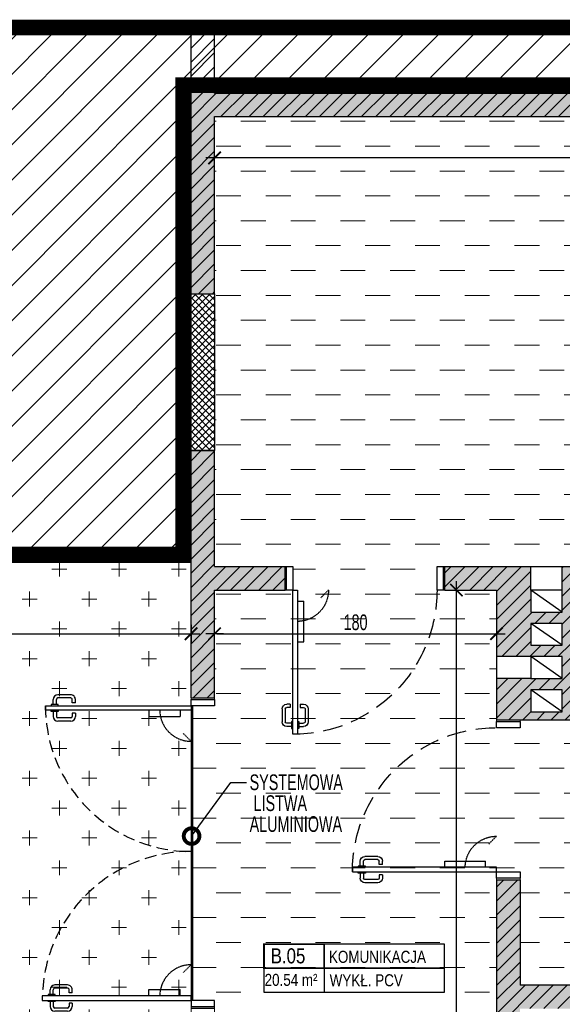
# Model space of a CAD drawing. Header units: millimetres. Extents: x 99331 to 130831, y -7610 to 25890.
# Tile 75 of 101: x 127582 to 127929, y 12616 to 13244. Entities that reach past the tile are written whole.
import ezdxf
from ezdxf import colors
from ezdxf.entities.mleader import LeaderData, LeaderLine
from ezdxf.enums import TextEntityAlignment as Align
from ezdxf.math import Vec2, Vec3

# ---------------------------------------------------------------- set-up
doc = ezdxf.new("R2010")
doc.units = ezdxf.units.MM
doc.linetypes.add('DASHED', pattern=[0.75, 0.5, -0.25])
doc.layers.get('DEFPOINTS').update_dxf_attribs({"lineweight": 9})
for name, color, linetype in [('_HSA_HATCH_WYPEŁNIENIA_PRZEGRÓD', 205, 'Continuous'), ('_HSA_OPIS', 43, 'Continuous'), ('_HSA_STOLARKA_WEWNĘTRZNA', 132, 'Continuous'), ('_HSA_WIDOKOWE', 1, 'Continuous'), ('_HSA_WIDOKOWE_CIENKIE', 8, 'Continuous'), ('_HSA_WYM_50', 141, 'Continuous'), ('_HSA_ZAKRES_OPRACOWANIA', 213, 'Continuous'), ('_HSA_ŚCIANY_DZIAŁOWE', 6, 'Continuous'), ('_HSA_ŚCIANY_KONSTRUKCYJNE', 3, 'Continuous')]:
    doc.layers.add(name, color=color, linetype=linetype)
doc.layers.add('_HSA_POSADZKI', color=145, linetype='Continuous', lineweight=5)
doc.layers.add('_HSA_ZAKRES_OPRACOWANIA_HATCH', color=31, linetype='Continuous', transparency=0.5)
doc.styles.add('Arial', font='Arial.ttf')
doc.styles.add('ARIAL_50', font='Arial Narrow.ttf', dxfattribs={"width": 0.8, "height": 10})
doc.dimstyles.new('WYM_WEWN_50', dxfattribs={"dimscale": 0.7, "dimtxt": 10, "dimasz": 2, "dimexe": 10, "dimexo": 0, "dimgap": 3, "dimtad": 1, "dimdec": 1, "dimrnd": 1e-05, "dimtxsty": 'ARIAL_50', "dimblk": 'Wym-03', "dimcen": 0, "dimdle": 10, "dimse1": 1, "dimse2": 1, "dimclrt": 256, "dimazin": 2, "dimtfac": 1, "dimtdec": 1, "dimtix": 1, "dimtmove": 2, "dimatfit": 0, "dimfxl": 1, "dimtolj": 1, "dimtzin": 0, "dimarcsym": 0})
pattern_1 = [(45, (40000, -8500), (-4.49012806, 4.49012806), [])]

# ---------------------------------------------------------------- blocks, each defined once
blk = doc.blocks.new('*U7')
blk.add_line((1, 0.4), (1, -0.4))
at = {"const_width": 0.03}
blk.add_lwpolyline([(0, 0), (1, 0), (1, 0.4), (0, 0.4)], close=True, dxfattribs=at)
for points in [[(1, 0), (3, 0), (3, 0.4), (1, 0.4)], [(0, -0.4), (3, -0.4), (3, 0), (0, 0)]]:
    blk.add_lwpolyline(points, close=True)
at = {"style": 'Arial', "width": 0.8}
blk.add_attdef('NR', text='', height=0.25, dxfattribs=at).set_placement((0.4, 0.08), align=Align.CENTER)
for tag, p in [('NAZWA', (1.079, 0.089)), ('0000', (0.03, -0.291)), ('WYK', (1.092, -0.301))]:
    blk.add_attdef(tag, p, '', height=0.2, dxfattribs=at)
blk = doc.blocks.new('*U49')
for p, q in [((-95.8, 90), (-98.9, 90)), ((-95.8, 88), (-98.9, 88)), ((-95.8, 91.25), (-95, 91.25)), ((-95.8, 86.75), (-95.8, 91.25)), ((-91.27, 91.25), (-92.07, 91.25)), ((-91.27, 86.75), (-91.27, 91.25)), ((-91.27, 90), (-88.17, 90)), ((-91.27, 88), (-88.17, 88)), ((89.27, 88), (86.17, 88)), ((89.27, 89.25), (90.07, 89.25)), ((89.27, 84.75), (89.27, 89.25)), ((93.8, 89.25), (93, 89.25)), ((93.8, 84.75), (93.8, 89.25)), ((93.8, 88), (96.9, 88)), ((-101.9, 78.86), (-101.9, 87)), ((-99.9, 78.86), (-99.9, 87)), ((-95, 86.75), (-95.8, 86.75)), ((-92.07, 86.75), (-91.27, 86.75)), ((-87.17, 78.86), (-87.17, 87)), ((-85.17, 78.86), (-85.17, 87)), ((83.17, 76.86), (83.17, 85)), ((85.17, 76.86), (85.17, 85)), ((89.27, 86), (86.17, 86)), ((90.07, 84.75), (89.27, 84.75)), ((93, 84.75), (93.8, 84.75)), ((93.8, 86), (96.9, 86)), ((97.9, 76.86), (97.9, 85)), ((99.9, 76.86), (99.9, 85)), ((-96.8, 77.86), (-98.9, 77.86)), ((-96.8, 75.86), (-98.9, 75.86)), ((-96.8, 75.86), (-96.8, 77.86)), ((-90.27, 75.86), (-90.27, 77.86)), ((-90.27, 77.86), (-88.17, 77.86)), ((-90.27, 75.86), (-88.17, 75.86)), ((88.27, 75.86), (86.17, 75.86)), ((88.27, 73.86), (88.27, 75.86)), ((94.8, 73.86), (94.8, 75.86)), ((94.8, 75.86), (96.9, 75.86)), ((88.27, 73.86), (86.17, 73.86)), ((94.8, 73.86), (96.9, 73.86)), ((-92.07, 27), (-88.07, 27)), ((-88.07, 27), (-88.07, 7)), ((86.07, 27), (86.07, 7)), ((90.07, 27), (86.07, 27)), ((-92.07, 7), (-88.07, 7)), ((90.07, 7), (86.07, 7))]:
    blk.add_line(p, q)
at = {"linetype": 'DASHED'}
for p, q in [((-72.27, 0), (-77.22, 4.95)), ((70.27, 0), (75.22, 4.95))]:
    blk.add_line(p, q, dxfattribs=at)
for points in [[(-95, 0), (-92.07, 0), (-92.07, 95), (-95, 95)], [(93, 0), (90.07, 0), (90.07, 93), (93, 93)], [(-99, 0), (-99, -15), (-95, -15), (-95, 0)], [(97, 0), (97, -15), (93, -15), (93, 0)]]:
    blk.add_lwpolyline(points, close=True)
for points in [[(-100, 0), (-100, -15)], [(98, 0), (98, -15)]]:
    blk.add_lwpolyline(points)
at = {"linetype": 'DASHED', "ltscale": 15}
for centre, radius, start, end in [((-95, 0), 95, 0, 90), ((93, 0), 93, 90, 180)]:
    blk.add_arc(centre, radius, start, end, dxfattribs=at)
for centre, radius, start, end in [((-98.9, 87), 3, 90, 180), ((-98.9, 87), 1, 90, 180), ((-88.17, 87), 3, 0, 90), ((-88.17, 87), 1, 0, 90), ((86.17, 85), 3, 90, 180), ((96.9, 85), 3, 0, 90), ((86.17, 85), 1, 90, 180), ((96.9, 85), 1, 0, 90), ((-98.9, 78.86), 3, 180, 270), ((-98.9, 78.86), 1, 180, 270), ((-88.17, 78.86), 3, 270, 0), ((-88.17, 78.86), 1, 270, 0), ((86.17, 76.86), 3, 180, 270), ((86.17, 76.86), 1, 180, 270), ((96.9, 76.86), 3, 270, 0), ((96.9, 76.86), 1, 270, 0)]:
    blk.add_arc(centre, radius, start, end)
at = {"linetype": 'DASHED', "ltscale": 0.5}
for centre, start, end in [((-92.27, 0), 0, 90), ((90.27, 0), 90, 180)]:
    blk.add_arc(centre, 20, start, end, dxfattribs=at)
blk = doc.blocks.new('*U52')
for p, q in [((93.275, 88.25), (94.075, 88.25)), ((93.275, 83.75), (93.275, 88.25)), ((97.8, 88.25), (97, 88.25)), ((97.8, 83.75), (97.8, 88.25)), ((87.175, 75.86), (87.175, 84)), ((89.175, 75.86), (89.175, 84)), ((93.275, 87), (90.175, 87)), ((93.275, 85), (90.175, 85)), ((94.075, 83.75), (93.275, 83.75)), ((97, 83.75), (97.8, 83.75)), ((97.8, 87), (100.9, 87)), ((97.8, 85), (100.9, 85)), ((101.9, 75.86), (101.9, 84)), ((103.9, 75.86), (103.9, 84)), ((92.275, 74.86), (90.175, 74.86)), ((92.275, 72.86), (90.175, 72.86)), ((92.275, 72.86), (92.275, 74.86)), ((98.8, 72.86), (98.8, 74.86)), ((98.8, 74.86), (100.9, 74.86)), ((98.8, 72.86), (100.9, 72.86)), ((90.075, 33), (90.075, 7)), ((94.075, 33), (90.075, 33)), ((94.075, 7), (90.075, 7))]:
    blk.add_line(p, q)
at = {"linetype": 'DASHED'}
blk.add_line((74.275, 0), (79.225, 4.95), dxfattribs=at)
for points in [[(97, 0), (94.075, 0), (94.075, 92), (97, 92)], [(1, 0), (1, -15), (5, -15), (5, 0)], [(97, 0), (97, -15), (101, -15), (101, 0)]]:
    blk.add_lwpolyline(points, close=True)
for points in [[(0, 0), (0, -15)], [(102, 0), (102, -15)]]:
    blk.add_lwpolyline(points)
at = {"linetype": 'DASHED', "ltscale": 25}
blk.add_arc((97, 0), 92, 90, 180, dxfattribs=at)
for centre, radius, start, end in [((90.175, 84), 3, 90, 180), ((90.175, 84), 1, 90, 180), ((100.9, 84), 3, 0, 90), ((100.9, 84), 1, 0, 90), ((90.175, 75.86), 3, 180, 270), ((90.175, 75.86), 1, 180, 270), ((100.9, 75.86), 3, 270, 0), ((100.9, 75.86), 1, 270, 0)]:
    blk.add_arc(centre, radius, start, end)
at = {"linetype": 'DASHED', "ltscale": 0.5}
blk.add_arc((94.275, 0), 20, 90, 180, dxfattribs=at)
blk = doc.blocks.new('*U55')
for p, q in [((4.2, 88.25), (5, 88.25)), ((4.2, 83.75), (4.2, 88.25)), ((8.725, 88.25), (7.925, 88.25)), ((8.725, 83.75), (8.725, 88.25)), ((-1.9, 75.86), (-1.9, 84)), ((0.1, 75.86), (0.1, 84)), ((4.2, 87), (1.1, 87)), ((4.2, 85), (1.1, 85)), ((5, 83.75), (4.2, 83.75)), ((7.925, 83.75), (8.725, 83.75)), ((8.725, 87), (11.825, 87)), ((8.725, 85), (11.825, 85)), ((12.825, 75.86), (12.825, 84)), ((14.825, 75.86), (14.825, 84)), ((3.2, 74.86), (1.1, 74.86)), ((3.2, 72.86), (1.1, 72.86)), ((3.2, 72.86), (3.2, 74.86)), ((9.725, 72.86), (9.725, 74.86)), ((9.725, 74.86), (11.825, 74.86)), ((9.725, 72.86), (11.825, 72.86)), ((7.925, 33), (11.925, 33)), ((11.925, 33), (11.925, 7)), ((7.925, 7), (11.925, 7))]:
    blk.add_line(p, q)
at = {"linetype": 'DASHED'}
blk.add_line((27.725, 0), (22.775, 4.95), dxfattribs=at)
for points in [[(5, 0), (7.925, 0), (7.925, 92), (5, 92)], [(1, 0), (1, -15), (5, -15), (5, 0)], [(97, 0), (97, -15), (101, -15), (101, 0)]]:
    blk.add_lwpolyline(points, close=True)
for points in [[(0, 0), (0, -15)], [(102, 0), (102, -15)]]:
    blk.add_lwpolyline(points)
at = {"linetype": 'DASHED', "ltscale": 25}
blk.add_arc((5, 0), 92, 0, 90, dxfattribs=at)
for centre, radius, start, end in [((1.1, 84), 3, 90, 180), ((1.1, 84), 1, 90, 180), ((11.825, 84), 3, 0, 90), ((11.825, 84), 1, 0, 90), ((1.1, 75.86), 3, 180, 270), ((1.1, 75.86), 1, 180, 270), ((11.825, 75.86), 3, 270, 0), ((11.825, 75.86), 1, 270, 0)]:
    blk.add_arc(centre, radius, start, end)
at = {"linetype": 'DASHED', "ltscale": 0.5}
blk.add_arc((7.725, 0), 20, 0, 90, dxfattribs=at)
blk = doc.blocks.new('_DotSmall')
at = {"color": 0, "linetype": 'ByBlock', "const_width": 0.5}
blk.add_lwpolyline([(-0.0625, 0, 1), (0.0625, 0, 1)], format="xyb", close=True, dxfattribs=at)
blk = doc.blocks.new('Wym-03')
for p, q in [((-4, 0), (4, 0)), ((0, 4), (0, -4))]:
    blk.add_line(p, q)
blk.add_lwpolyline([(-2.83, -2.83, 0.8, 0.8, 0), (2.83, 2.83, 0.05, 0.05, 0)], format="xyseb")
blk = doc.blocks.new('*D261')
at = {"layer": '_HSA_WYM_50', "color": 0, "lineweight": -2, "transparency": 16777216}
blk.add_line((128312.41, 13155.52), (127708.21, 13155.52), dxfattribs=at)
at = {"layer": 'DEFPOINTS', "color": 0, "transparency": 16777216}
for p in [(127706.81, 13181.88), (128313.81, 13181.88), (127706.81, 13155.52)]:
    blk.add_point(p, dxfattribs=at)
at = {"layer": '_HSA_WYM_50', "color": 0, "lineweight": -2, "transparency": 16777216, "xscale": 1.4, "yscale": 1.4, "zscale": 1.4, "rotation": 180}
blk.add_blockref('Wym-03', (127706.81, 13155.52), dxfattribs=at)
at = {"layer": '_HSA_WYM_50', "color": 0, "lineweight": -2, "transparency": 16777216, "xscale": 1.4, "yscale": 1.4, "zscale": 1.4}
blk.add_blockref('Wym-03', (128313.81, 13155.52), dxfattribs=at)
at = {"layer": '_HSA_WYM_50', "transparency": 16777216, "insert": (128010.31, 13162.73), "char_height": 10, "attachment_point": 5, "style": 'ARIAL_50'}
blk.add_mtext('\\A1;607', dxfattribs=at)
blk = doc.blocks.new('*D268')
at = {"layer": '_HSA_WYM_50', "color": 0, "lineweight": -2, "transparency": 16777216}
blk.add_line((127861.23, 11740.28), (127861.23, 12878.48), dxfattribs=at)
at = {"layer": 'DEFPOINTS', "color": 0, "transparency": 16777216}
for p in [(127861.23, 12879.88), (127886.81, 12879.88), (127886.81, 11738.88)]:
    blk.add_point(p, dxfattribs=at)
at = {"layer": '_HSA_WYM_50', "color": 0, "lineweight": -2, "transparency": 16777216, "xscale": 1.4, "yscale": 1.4, "zscale": 1.4}
for p, rotation in [((127861.23, 12879.88), 90), ((127861.23, 11738.88), 270)]:
    blk.add_blockref('Wym-03', p, dxfattribs=dict(at, rotation=rotation))
at = {"layer": '_HSA_WYM_50', "transparency": 16777216, "insert": (127854.11, 12309.38), "char_height": 10, "attachment_point": 5, "rotation": 90, "style": 'ARIAL_50'}
blk.add_mtext('\\A1;1141', dxfattribs=at)
blk = doc.blocks.new('*D269')
at = {"layer": '_HSA_WYM_50', "color": 0, "lineweight": -2, "transparency": 16777216}
blk.add_line((127708.21, 12852.06), (127885.41, 12852.06), dxfattribs=at)
at = {"layer": 'DEFPOINTS', "color": 0, "transparency": 16777216}
for p in [(127706.81, 12879.88), (127886.81, 12879.88), (127886.81, 12852.06)]:
    blk.add_point(p, dxfattribs=at)
at = {"layer": '_HSA_WYM_50', "color": 0, "lineweight": -2, "transparency": 16777216, "xscale": 1.4, "yscale": 1.4, "zscale": 1.4, "rotation": 180}
blk.add_blockref('Wym-03', (127706.81, 12852.06), dxfattribs=at)
at = {"layer": '_HSA_WYM_50', "color": 0, "lineweight": -2, "transparency": 16777216, "xscale": 1.4, "yscale": 1.4, "zscale": 1.4}
blk.add_blockref('Wym-03', (127886.81, 12852.06), dxfattribs=at)
at = {"layer": '_HSA_WYM_50', "transparency": 16777216, "insert": (127796.81, 12859.27), "char_height": 10, "attachment_point": 5, "style": 'ARIAL_50'}
blk.add_mtext('\\A1;180', dxfattribs=at)
blk = doc.blocks.new('*D275')
at = {"layer": '_HSA_WYM_50', "color": 0, "lineweight": -2, "transparency": 16777216}
blk.add_line((126793.73, 12852.06), (127690.41, 12852.06), dxfattribs=at)
at = {"layer": 'DEFPOINTS', "color": 0, "transparency": 16777216}
for p in [(126792.33, 12870.53), (127691.81, 12870.53), (127691.81, 12852.06)]:
    blk.add_point(p, dxfattribs=at)
at = {"layer": '_HSA_WYM_50', "color": 0, "lineweight": -2, "transparency": 16777216, "xscale": 1.4, "yscale": 1.4, "zscale": 1.4, "rotation": 180}
blk.add_blockref('Wym-03', (126792.33, 12852.06), dxfattribs=at)
at = {"layer": '_HSA_WYM_50', "color": 0, "lineweight": -2, "transparency": 16777216, "xscale": 1.4, "yscale": 1.4, "zscale": 1.4}
blk.add_blockref('Wym-03', (127691.81, 12852.06), dxfattribs=at)
at = {"layer": '_HSA_WYM_50', "transparency": 16777216, "insert": (127242.07, 12860.17), "char_height": 10, "attachment_point": 5, "style": 'ARIAL_50'}
blk.add_mtext('\\A1;899,5', dxfattribs=at)

msp = doc.modelspace()

# ---------------------------------------------------------------- hatches: boundary and pattern name
at = {"layer": '_HSA_HATCH_WYPEŁNIENIA_PRZEGRÓD', "true_color": 0x969696}
msp.add_hatch(color=252, dxfattribs=at).paths.add_polyline_path([(127691.81, 13201.88), (127691.81, 13068.86), (127706.81, 13068.86), (127706.81, 13181.88), (128313.81, 13181.88), (128313.81, 13196.88), (127706.81, 13196.88), (127706.81, 13201.88)])
at = {"layer": '_HSA_HATCH_WYPEŁNIENIA_PRZEGRÓD'}
h = msp.add_hatch(dxfattribs=at)
h.set_pattern_fill('ANSI31', color=256, scale=2, style=0)
h.set_pattern_definition([(45, (56000, -8500), (-4.49012806, 4.49012806), [])])
h.paths.add_polyline_path([(127691.81, 13201.88), (127691.81, 13068.86), (127706.81, 13068.86), (127706.81, 13181.88), (128313.81, 13181.88), (128313.81, 13196.88), (127706.81, 13196.88), (127706.81, 13201.88)])
h = msp.add_hatch(dxfattribs=at)
h.set_pattern_fill('ANSI37', color=256)
h.set_pattern_definition([(45, (40000, -8500), (-2.24506403, 2.24506403), []), (135, (40000, -8500), (-2.24506403, -2.24506403), [])])
h.paths.add_polyline_path([(127691.81, 13068.86), (127706.81, 13068.86), (127706.81, 12968.86), (127691.81, 12968.86)])
at = {"layer": '_HSA_HATCH_WYPEŁNIENIA_PRZEGRÓD', "true_color": 0x969696}
h = msp.add_hatch(color=252, dxfattribs=at)
h.paths.add_polyline_path([(127908.74, 12858.65), (127928.74, 12858.65), (127928.74, 12844.65), (127908.74, 12844.65)], flags=16)
h.paths.add_polyline_path([(127908.74, 12816.2), (127928.74, 12816.2), (127928.74, 12802.2), (127908.74, 12802.2)], flags=16)
h.paths.add_polyline_path([(128313.81, 12627.88), (127901.81, 12627.88), (127901.81, 12695.11), (127886.81, 12695.11), (127886.81, 12574.05), (127901.81, 12574.05), (127901.81, 12612.88), (128313.81, 12612.88)])
h.paths.add_polyline_path([(127908.74, 12411.72), (127908.74, 12425.72), (127928.74, 12425.72), (127928.74, 12411.72)], flags=16)
h.paths.add_polyline_path([(127905.74, 11912), (127925.74, 11912), (127925.74, 11898), (127925.74, 11880.88), (128313.81, 11880.88), (128313.81, 11894.88), (127928.84, 11894.88), (127928.84, 11955.93), (127901.81, 11955.93), (127901.81, 11970.05), (127886.81, 11970.05), (127886.81, 11862.05), (127901.81, 11862.05), (127901.81, 11880.88), (127905.74, 11880.88), (127905.74, 11898)])
h.paths.add_polyline_path([(127905.74, 11919.22), (127905.74, 11933.22), (127925.74, 11933.22), (127925.74, 11919.22)], flags=16)
h.paths.add_polyline_path([(127706.81, 11539.88), (127706.81, 11524.88)])
h.paths.add_polyline_path([(127886.81, 12335.05), (127901.81, 12335.05), (127901.81, 12372.38), (127908.74, 12372.38), (127908.74, 12390.5), (127908.74, 12404.5), (127928.74, 12404.5), (127928.74, 12390.5), (127928.74, 12372.38), (128313.81, 12372.38), (128313.81, 12388.38), (127931.84, 12388.38), (127931.84, 12443.43), (127901.81, 12443.43), (127901.81, 12463.05), (127886.81, 12463.05)])
h.paths.add_polyline_path([(127853.81, 12894.88), (127853.81, 12879.88), (127886.81, 12879.88), (127886.81, 12837.42), (127908.74, 12837.42), (127928.74, 12837.42), (127928.74, 12823.42), (127908.74, 12823.42), (127886.81, 12823.42), (127886.81, 12797.11), (127934.49, 12797.11), (127934.49, 12879.88), (128263.81, 12879.88), (128263.81, 12894.88), (127928.74, 12894.88), (127928.74, 12879.88), (127928.74, 12865.88), (127908.74, 12865.88), (127908.74, 12879.88), (127908.74, 12894.88)])
h.paths.add_polyline_path([(127751.81, 12879.88), (127751.81, 12894.88), (127706.81, 12894.88), (127706.81, 12968.86), (127691.81, 12968.86), (127691.81, 12811.14), (127706.81, 12811.14), (127706.81, 12879.88)])
h.paths.add_polyline_path([(127901.81, 11624.42), (127901.81, 11738.88), (127886.81, 11738.88), (127886.81, 11624.42)])
h.paths.add_polyline_path([(127901.81, 12089.05), (127901.81, 12233.05), (127886.81, 12233.05), (127886.81, 12089.05)])
h.paths.add_polyline_path([(127886.81, 11411.42), (127926.81, 11411.42), (127926.81, 11435.95), (127916.48, 11435.95), (127896.48, 11435.95), (127896.48, 11449.95), (127916.48, 11449.95), (127926.81, 11449.95), (127926.81, 11475.26), (127907.81, 11475.26), (127907.81, 11539.88), (127886.81, 11539.88), (127886.92, 11524.88), (127886.81, 11524.88), (127886.81, 11469.6), (127896.48, 11469.6), (127916.48, 11469.6), (127916.48, 11455.6), (127896.48, 11455.6), (127886.81, 11455.6), (127886.81, 11428.37), (127896.48, 11428.37), (127916.48, 11428.37), (127916.48, 11414.37), (127896.48, 11414.37), (127886.81, 11414.37)])
h.paths.add_polyline_path([(128023.81, 11391.42), (128059.54, 11391.42), (128059.54, 11396.42), (128313.81, 11396.42), (128313.81, 11391.42), (128358.19, 11391.42), (128358.19, 11431.42), (128343.19, 11431.42), (128343.19, 11436.42), (128313.81, 11436.42), (128313.81, 11411.42), (128023.81, 11411.42)])
h.paths.add_polyline_path([(128030.4, 11391.42), (128050.4, 11391.42), (128050.4, 11392.85), (128030.4, 11392.85)], flags=17)
h.paths.add_polyline_path([(127907.81, 11391.42), (127919.81, 11391.42), (127919.81, 11396.42), (127907.81, 11396.42)])
h.paths.add_polyline_path([(127789.81, 11391.42), (127801.81, 11391.42), (127801.81, 11396.42), (127789.81, 11396.42)])
at = {"layer": '_HSA_HATCH_WYPEŁNIENIA_PRZEGRÓD'}
h = msp.add_hatch(dxfattribs=at)
h.set_pattern_fill('ANSI31', color=256, scale=2, style=0)
h.set_pattern_definition(pattern_1)
h.paths.add_polyline_path([(127706.81, 12811.14), (127706.81, 12879.88), (127751.81, 12879.88), (127751.81, 12894.88), (127706.81, 12894.88), (127706.81, 12968.86), (127691.81, 12968.86), (127691.81, 12811.14)])
h = msp.add_hatch(dxfattribs=at)
h.set_pattern_fill('ANSI31', color=256, scale=2, style=0)
h.set_pattern_definition(pattern_1)
h.paths.add_polyline_path([(128263.81, 12894.88), (127928.74, 12894.88), (127928.74, 12879.88), (127928.74, 12865.88), (127908.74, 12865.88), (127908.74, 12879.88), (127908.74, 12894.88), (127853.81, 12894.88), (127853.81, 12879.88), (127886.81, 12879.88), (127886.81, 12837.42), (127908.74, 12837.42), (127928.74, 12837.42), (127928.74, 12823.42), (127908.74, 12823.42), (127886.81, 12823.42), (127886.81, 12797.11), (127934.49, 12797.11), (127934.49, 12879.88), (128263.81, 12879.88)])
h.paths.add_polyline_path([(127928.74, 12858.65), (127928.74, 12844.65), (127908.74, 12844.65), (127908.74, 12858.65)], flags=16)
h.paths.add_polyline_path([(127928.74, 12816.2), (127928.74, 12802.2), (127908.74, 12802.2), (127908.74, 12816.2)], flags=16)
h = msp.add_hatch(dxfattribs=at)
h.set_pattern_fill('ANSI31', color=256, scale=2, style=0)
h.set_pattern_definition(pattern_1)
h.paths.add_polyline_path([(127886.81, 12574.05), (127901.81, 12574.05), (127901.81, 12612.88), (128313.81, 12612.88), (128313.81, 12627.88), (127901.81, 12627.88), (127901.81, 12695.11), (127886.81, 12695.11)])
at = {"layer": '_HSA_POSADZKI'}
h = msp.add_hatch(dxfattribs=at)
h.set_pattern_fill('DASH', color=256, scale=5, double=1)
h.set_pattern_definition([(0, (164712.387, -31302.803), (15.875, 15.875), [15.875, -15.875])])
h.paths.add_polyline_path([(128313.81, 11411.42), (127926.81, 11411.42), (127926.81, 11475.26), (127907.81, 11475.26), (127907.81, 11539.88), (127901.81, 11539.88), (127901.81, 11738.88), (127837.81, 11738.88), (127837.81, 11723.88), (127886.81, 11723.88), (127886.81, 11411.42), (127706.81, 11411.42), (127706.81, 11723.88), (127755.81, 11723.88), (127755.81, 11738.88), (127706.81, 11738.88), (127706.81, 12618.14), (127691.81, 12618.14), (127691.81, 12806.14), (127706.81, 12806.14), (127706.81, 12879.88), (127756.81, 12879.88), (127756.81, 12894.88), (127706.81, 12894.88), (127706.81, 13181.88), (128313.81, 13181.88), (128313.81, 13119.24), (128310.81, 13119.24), (128310.81, 12944.24), (128313.81, 12944.24), (128313.81, 12906.25), (128263.81, 12906.25), (128263.81, 12894.88), (127848.81, 12894.88), (127848.81, 12879.88), (127886.81, 12879.88), (127886.81, 12792.11), (127901.81, 12792.11), (127901.81, 12797.11), (127934.49, 12797.11), (127934.49, 12879.88), (128263.81, 12879.88), (128263.81, 12870.53), (128313.81, 12870.53), (128313.81, 12835.42), (128310.81, 12835.42), (128310.81, 12660.52), (128313.81, 12660.52), (128313.81, 12627.88), (127901.81, 12627.88), (127901.81, 12700.11), (127886.81, 12700.11), (127886.81, 12560.05), (127901.81, 12560.05), (127901.81, 12612.88), (128313.81, 12612.88), (128313.81, 12585.42), (128310.81, 12585.42), (128310.81, 12410.42), (128313.81, 12410.42), (128313.81, 12388.38), (127931.84, 12388.38), (127931.84, 12443.43), (127901.81, 12443.43), (127901.81, 12468.05), (127886.81, 12468.05), (127886.81, 12067.05), (127901.81, 12067.05), (127901.81, 12372.38), (128313.81, 12372.38), (128313.81, 12292.64), (128278.81, 12292.64), (128278.81, 12260.64), (128313.81, 12260.64), (128313.81, 12249.35), (128310.81, 12249.35), (128310.81, 12139.35), (128313.81, 12139.35), (128313.81, 12097.92), (128310.81, 12097.92), (128310.81, 11922.92), (128313.81, 11922.92), (128313.81, 11894.88), (127928.84, 11894.88), (127928.84, 11955.93), (127901.81, 11955.93), (127901.81, 11975.05), (127886.81, 11975.05), (127886.81, 11835.88), (127901.81, 11835.88), (127901.81, 11880.88), (128313.81, 11880.88), (128313.81, 11880.8), (128310.81, 11880.8), (128310.81, 11705.8), (128278.81, 11705.8), (128278.81, 11672.8), (128313.81, 11672.8), (128313.81, 11611.42), (128310.81, 11611.42), (128310.81, 11436.42), (128313.81, 11436.42)])
h = msp.add_hatch(dxfattribs=at)
h.set_pattern_fill('CROSS', color=256, scale=3, double=1)
h.set_pattern_definition([(0, (164712.387, -31302.803), (19.05, 19.05), [9.525, -28.575]), (90, (164717.15, -31307.565), (-19.05, 19.05), [9.525, -28.575])])
h.paths.add_polyline_path([(126792.33, 12870.53), (126792.33, 12852.41), (126761.02, 12852.41), (126761.02, 12612.41), (126792.33, 12612.41), (126792.33, 12544.14), (127691.81, 12544.14), (127691.81, 12897.53), (127415.81, 12897.53), (127415.81, 12866.53), (127374.81, 12866.53), (127374.81, 12870.53)])
at = {"layer": '_HSA_ZAKRES_OPRACOWANIA_HATCH', "linetype": 'Continuous', "lineweight": 0}
h = msp.add_hatch(dxfattribs=at)
h.set_pattern_fill('ANSI31', color=256, scale=5, style=0)
h.set_pattern_definition([(45, (3403.783, -8500), (-11.2253202, 11.2253202), [])])
h.paths.add_polyline_path([(128358.19, 13238.73), (126601.39, 13238.73), (126601.39, 12860.53), (126749.33, 12860.53), (126749.33, 12895.53), (126784.33, 12895.53), (126784.33, 12911.25), (126844.33, 12911.25), (126844.33, 12902.53), (127686.81, 12902.53), (127686.81, 13201.88), (128358.19, 13201.88)])
h.paths.add_polyline_path([(126739.33, 11354.57), (128358.19, 11354.57), (128358.19, 11391.42), (127683.81, 11391.42), (127683.81, 11557.14), (127686.81, 12026.14), (127389.33, 12026.14), (127389.33, 12259.14), (126739.33, 12259.14)])
at = {"layer": '_HSA_ZAKRES_OPRACOWANIA_HATCH'}
h = msp.add_hatch(dxfattribs=at)
h.set_pattern_fill('ANSI31', color=256, scale=2, style=0)
h.set_pattern_definition([(45, (127694.9616, 13201.876), (-4.4901, 4.4901), [])])
h.paths.add_polyline_path([(127706.81, 13238.73), (127691.81, 13238.73), (127691.81, 13201.88), (127706.81, 13201.88)])

# ---------------------------------------------------------------- linework, layer by layer
at = {"layer": '_HSA_POSADZKI'}
for points in [[(127706.81, 11738.88), (127706.81, 12618.14), (127691.81, 12618.14), (127691.81, 12806.14), (127706.81, 12806.14), (127706.81, 12879.88), (127756.81, 12879.88), (127756.81, 12894.88), (127706.81, 12894.88), (127706.81, 13181.88), (128313.81, 13181.88)], [(128263.81, 12894.88), (127848.81, 12894.88), (127848.81, 12879.88), (127886.81, 12879.88), (127886.81, 12792.11), (127901.81, 12792.11), (127901.81, 12797.11), (127934.49, 12797.11)], [(128313.81, 12627.88), (127901.81, 12627.88), (127901.81, 12700.11), (127886.81, 12700.11), (127886.81, 12560.05)]]:
    msp.add_lwpolyline(points, dxfattribs=at)
msp.add_lwpolyline([(126792.33, 12870.53), (126792.33, 12852.41), (126761.02, 12852.41), (126761.02, 12612.41), (126792.33, 12612.41), (126792.33, 12544.14), (127691.81, 12544.14), (127691.81, 12897.53), (127415.81, 12897.53), (127415.81, 12866.53), (127374.81, 12866.53), (127374.81, 12870.53)], close=True, dxfattribs=at)
at = {"layer": '_HSA_WIDOKOWE'}
for points in [[(127691.81, 12806.14), (127691.81, 12618.14)], [(127692.81, 12806.14), (127692.81, 12618.14)]]:
    msp.add_lwpolyline(points, dxfattribs=at)
at = {"layer": '_HSA_WIDOKOWE_CIENKIE'}
for p, q in [((127908.74, 12894.88), (127928.74, 12894.88)), ((127886.81, 12837.42), (127886.81, 12823.42))]:
    msp.add_line(p, q, dxfattribs=at)
at = {"layer": '_HSA_ZAKRES_OPRACOWANIA', "linetype": 'DASHED', "ltscale": 60, "const_width": 10}
for points in [[(128440.02, 11391.42), (128440.02, 11354.57), (126601.39, 11354.57), (126601.39, 13238.73), (128440.02, 13238.73), (128440.02, 13201.88)], [(126601.39, 12860.53), (126749.33, 12860.53), (126749.33, 12895.53), (126784.33, 12895.53), (126784.33, 12911.25), (126844.33, 12911.25), (126844.33, 12902.53), (127686.81, 12902.53), (127686.81, 13201.88), (128440.02, 13201.88)]]:
    msp.add_lwpolyline(points, dxfattribs=at)
at = {"layer": '_HSA_ZAKRES_OPRACOWANIA_HATCH'}
for p, q in [((127691.81, 13201.88), (127691.81, 13238.73)), ((127706.81, 13201.88), (127706.81, 13238.73))]:
    msp.add_line(p, q, dxfattribs=at)
at = {"layer": '_HSA_ŚCIANY_DZIAŁOWE'}
for p, q in [((127691.81, 13068.86), (127691.81, 13201.88)), ((127706.81, 13196.88), (127706.81, 13201.88)), ((127706.81, 13196.88), (128313.81, 13196.88)), ((127706.81, 13181.88), (128313.81, 13181.88)), ((127706.81, 13068.86), (127706.81, 13181.88)), ((127691.81, 12968.86), (127706.81, 12968.86)), ((127691.81, 12811.14), (127691.81, 12968.86)), ((127706.81, 12894.88), (127706.81, 12968.86)), ((127706.81, 12894.88), (127751.81, 12894.88)), ((127853.81, 12894.88), (127908.74, 12894.88)), ((127908.74, 12879.88), (127908.74, 12894.88)), ((127928.74, 12894.88), (128263.81, 12894.88)), ((127928.74, 12879.88), (127928.74, 12894.88)), ((127706.81, 12879.88), (127751.81, 12879.88)), ((127706.81, 12811.14), (127706.81, 12879.88)), ((127853.81, 12879.88), (127886.81, 12879.88)), ((127886.81, 12879.88), (127886.81, 12837.42)), ((127928.74, 12865.88), (127908.74, 12879.88)), ((127928.74, 12844.65), (127908.74, 12858.65)), ((127908.74, 12837.42), (127886.81, 12837.42)), ((127928.74, 12823.42), (127908.74, 12837.42)), ((127886.81, 12823.42), (127886.81, 12797.11)), ((127908.74, 12823.42), (127886.81, 12823.42)), ((127928.74, 12802.2), (127908.74, 12816.2)), ((127691.81, 12811.14), (127706.81, 12811.14)), ((127886.81, 12797.11), (127934.49, 12797.11)), ((127886.81, 12695.11), (127886.81, 12574.05)), ((127886.81, 12695.11), (127901.81, 12695.11)), ((127901.81, 12695.11), (127901.81, 12627.88)), ((128313.81, 12627.88), (127901.81, 12627.88))]:
    msp.add_line(p, q, dxfattribs=at)
for points in [[(127751.81, 12879.88), (127751.81, 12894.88)], [(127853.81, 12879.88), (127853.81, 12894.88)]]:
    msp.add_lwpolyline(points, dxfattribs=at)
for points in [[(127908.74, 12865.88), (127928.74, 12865.88), (127928.74, 12879.88), (127908.74, 12879.88)], [(127908.74, 12844.65), (127928.74, 12844.65), (127928.74, 12858.65), (127908.74, 12858.65)], [(127908.74, 12823.42), (127928.74, 12823.42), (127928.74, 12837.42), (127908.74, 12837.42)], [(127908.74, 12802.2), (127928.74, 12802.2), (127928.74, 12816.2), (127908.74, 12816.2)]]:
    msp.add_lwpolyline(points, close=True, dxfattribs=at)
at = {"layer": '_HSA_ŚCIANY_KONSTRUKCYJNE'}
msp.add_lwpolyline([(127691.81, 13068.86), (127706.81, 13068.86), (127706.81, 12968.86), (127691.81, 12968.86)], close=True, dxfattribs=at)

# ---------------------------------------------------------------- block references
at = {"layer": '_HSA_OPIS'}
ref = msp.add_blockref('*U7', (127738.35, 12638.68), dxfattribs=dict(at, xscale=38.4, yscale=38.4, zscale=38.4))
ref.add_attrib('NR', 'B.05', dxfattribs={"layer": '0', "height": 9.6, "style": 'Arial', "width": 0.8}).set_placement((127753.71, 12641.75), align=Align.CENTER)
ref.add_attrib('NAZWA', 'KOMUNIKACJA', (127779.8, 12642.09), dxfattribs={"layer": '0', "height": 7.68, "style": 'Arial', "width": 0.8})
ref.add_attrib('POW', '20.54', dxfattribs={"layer": '0', "height": 7.68, "style": 'Arial', "width": 0.8}).set_placement((127760.23, 12627.38), align=Align.RIGHT)
ref.add_attrib('M2', 'm²', dxfattribs={"layer": '0', "height": 7.68, "style": 'Arial', "width": 0.8}).set_placement((127772.51, 12627.38), align=Align.RIGHT)
ref.add_attrib('WYK', 'WYKŁ. PCV', (127780.29, 12627.13), dxfattribs={"layer": '0', "height": 7.68, "style": 'Arial', "width": 0.8})
at = {"layer": '_HSA_STOLARKA_WEWNĘTRZNA', "xscale": -1}
for name, p, rotation in [('*U55', (127751.81, 12879.88), 180), ('*U52', (127886.81, 12797.11), 90)]:
    msp.add_blockref(name, p, dxfattribs=dict(at, rotation=rotation))
at = {"layer": '_HSA_STOLARKA_WEWNĘTRZNA', "rotation": 89.99999999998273}
msp.add_blockref('*U49', (127691.81, 12713.14), dxfattribs=at)

# ---------------------------------------------------------------- dimensions: what is measured, and where the dimension line sits
at = {"layer": '_HSA_WYM_50'}
for p1, p2, distance, picture, middle in [((128313.81, 13181.88), (127706.81, 13181.88), 26.35, '*D261', (128010.31, 13162.73)), ((127886.81, 11738.88), (127886.81, 12879.88), 25.58, '*D268', (127854.11, 12309.38)), ((127706.81, 12879.88), (127886.81, 12879.88), -27.81, '*D269', (127796.81, 12859.27)), ((126792.33, 12870.53), (127691.81, 12870.53), -18.47, '*D275', (127242.07, 12860.17))]:
    dim = msp.add_aligned_dim(p1=p1, p2=p2, distance=distance, dimstyle='WYM_WEWN_50', dxfattribs=at)
    dim.commit()
    dim.dimension.update_dxf_attribs({"geometry": picture, "text_midpoint": middle})

# ---------------------------------------------------------------- leaders
at = {"layer": '_HSA_OPIS'}
ml = msp.add_multileader_mtext('Standard', dxfattribs=at)
ml.set_content('SYSTEMOWA\\P LISTWA\\PALUMINIOWA', color=256, style='ARIAL_50')
ml.set_leader_properties()
ml.set_arrow_properties(name='DOTSMALL')
ml.build(insert=Vec2(0, 0))
ml.multileader.update_dxf_attribs({"dogleg_length": 10, "arrow_head_size": 20})
ctx = ml.context
ctx.base_point, ctx.char_height, ctx.arrow_head_size, ctx.plane_origin = Vec3(127727.18, 12757.19), 10, 20, Vec3(127053.94, 13581.98)
notes = []
notes.append((ctx, [(1, (1, 1, 0), (127717.18, 12757.19), (1, 0), 10, [(0, [(127692.14, 12722.96)], 0, [])])]))
ctx.mtext.insert, ctx.mtext.rotation, ctx.mtext.defined_height, ctx.mtext.line_spacing_factor = Vec3(127729.18, 12762.28), -6.283185, 173.28, 0.8
for ctx, leaders in notes:
    for number, flags, end, landing, length, lines in leaders:
        leader = LeaderData()
        leader.index, (leader.has_last_leader_line, leader.has_dogleg_vector, leader.attachment_direction) = number, flags
        leader.last_leader_point, leader.dogleg_vector, leader.dogleg_length = Vec3(end), Vec3(landing), length
        for number, points, colour, breaks in lines:
            line = LeaderLine()
            line.index, line.vertices, line.color, line.breaks = number, Vec3.list(points), colors.encode_raw_color(colour), breaks
            leader.lines.append(line)
        ctx.leaders.append(leader)

doc.saveas('drawing.dxf')
